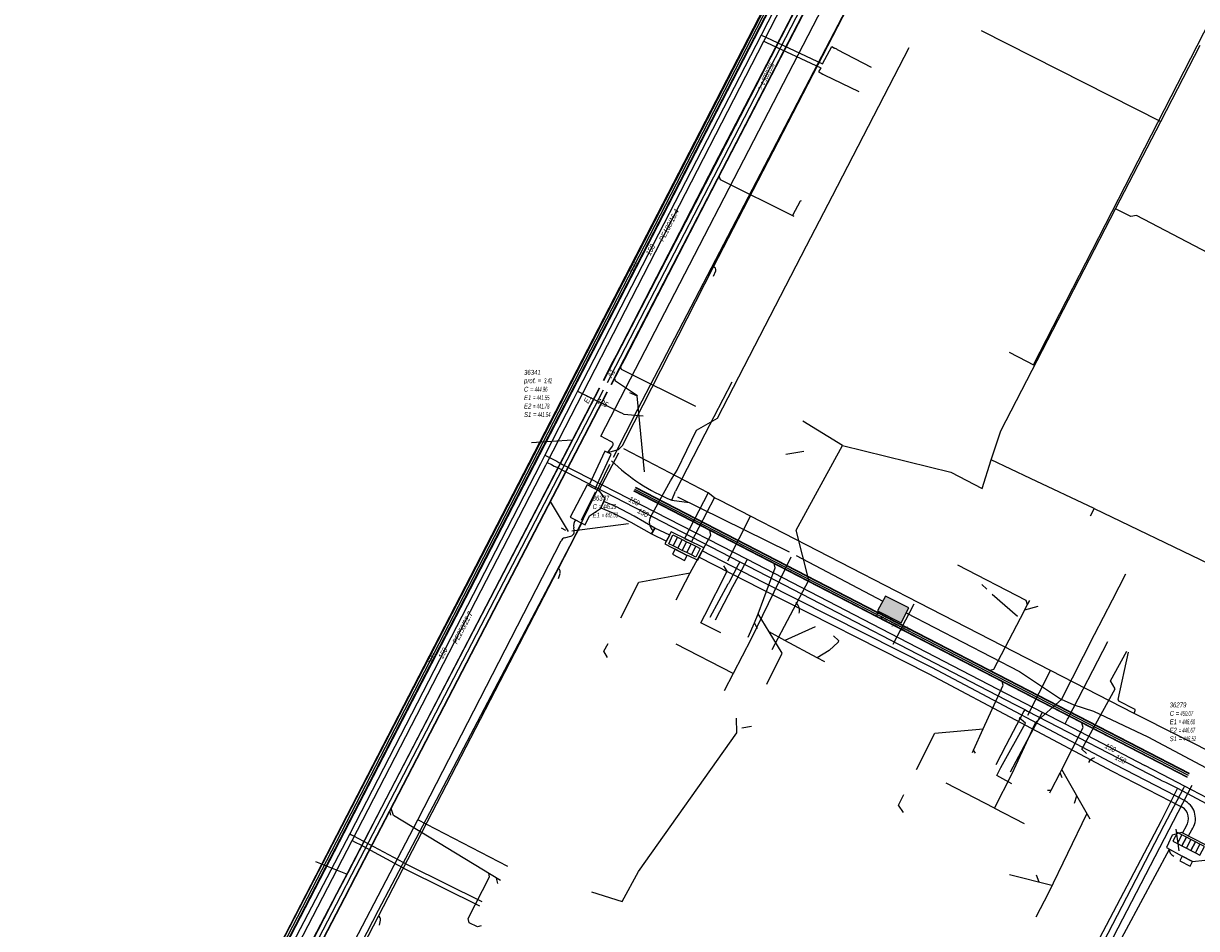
# Model space of a CAD drawing. Header units: metres. Extents: x 2695563 to 2696938, y 1260544 to 1262032.
# Tile 118 of 256: x 2696347 to 2696467, y 1260798 to 1260890. Entities that reach past the tile are written whole.
import ezdxf

# ---------------------------------------------------------------- set-up
doc = ezdxf.new("R2010")
doc.units = ezdxf.units.M
doc.header["$LTSCALE"] = 100
doc.linetypes.add('AUSGEZOGEN', pattern=[0])
doc.linetypes.add('STRICHLINIE2_S3', pattern=[0.25, 0.15, -0.1])
for name, color, linetype in [('Eau portable_Cadastre des conduites_Conduite', 171, 'AUSGEZOGEN'), ('Eau potable_Cadastre des conduites_Conduite_Texte', 171, 'AUSGEZOGEN'), ('EU_Cadastre des conduites', 24, 'AUSGEZOGEN'), ('EU_Cadastre des conduites – Texte', 7, 'AUSGEZOGEN'), ('EU_Cadastre des conduites_Regard normalisé – Texte', 24, 'AUSGEZOGEN'), ('EU_Cadastre des conduites_Texte entrée-sortie', 24, 'AUSGEZOGEN'), ('Gaz_Cadastre des conduites_Conduite', 32, 'AUSGEZOGEN'), ('Gaz_Cadastre des conduites_Conduite_Texte', 32, 'AUSGEZOGEN'), ('Réseau électrique_Cadastre des conduite_Bord du tracé', 1, 'AUSGEZOGEN'), ('Réseau électrique_Cadastre des conduite_Tronçon de tracé', 1, 'AUSGEZOGEN'), ('Réseau électrique_Cadastre des conduites_Ouvrage_Surface-Ligne-Point', 1, 'AUSGEZOGEN'), ('TV_Cadastre des conduites_CONDUITE', 92, 'AUSGEZOGEN'), ('Télécommunications_SW_Cadastre des conduites_Bord du tracé', 94, 'AUSGEZOGEN'), ('Télécommunications_SW_Cadastre des conduites_Ouvrage', 94, 'AUSGEZOGEN')]:
    doc.layers.add(name, color=color, linetype=linetype)
doc.styles.add('ARIAL', font='arial.ttf')
pattern_1 = [(0, (2699905, 1265050), (2025, 2025), [2025, -2025]), (90, (2699905, 1265050), (-2025, 2025), [2025, -2025])]
pattern_2 = [(0, (2703955, 1269100), (4050, 4050), [4050, -4050]), (90, (2703955, 1269100), (-4050, 4050), [4050, -4050])]
pattern_3 = [(0, (2708005, 1273150), (6075, 6075), [6075, -6075]), (90, (2708005, 1273150), (-6075, 6075), [6075, -6075])]

# ---------------------------------------------------------------- blocks, each defined once
blk = doc.blocks.new('COMPLEXOBJECT_1876')
at = {"layer": 'Réseau électrique_Cadastre des conduite_Bord du tracé', "color": 1, "linetype": 'AUSGEZOGEN', "transparency": 33554687}
blk.add_line((6464.96, 10808.41), (6464.59, 10807.75), dxfattribs=at)
for points in [[(6464.92, 10810.97), (6457.73, 10814.68), (6438.97, 10824.63), (6421.76, 10833.35), (6415.5, 10836.56), (6415.19, 10835.93), (6421.44, 10832.72), (6438.65, 10824), (6457.41, 10814.06), (6464.57, 10810.36)], [(6464.59, 10807.75), (6465.21, 10807.42), (6465.56, 10808.04)]]:
    blk.add_lwpolyline(points, dxfattribs=at)
for centre, radius, start, end in [((6463.87, 10809.21), 2.05, 325.2792, 59.2195), ((6463.82, 10809.2), 1.39, 325.3753, 57.1882)]:
    blk.add_arc(centre, radius, start, end, dxfattribs=at)
blk = doc.blocks.new('COMPLEXOBJECT_1953')
at = {"layer": 'Réseau électrique_Cadastre des conduite_Tronçon de tracé', "color": 1, "linetype": 'AUSGEZOGEN', "transparency": 33554687}
blk.add_line((6416.66, 10864.66), (6416.88, 10865.22), dxfattribs=at)
blk.add_arc((6416.62, 10865.32), 0.279, 338.4605, 87.6612, dxfattribs=at)
blk = doc.blocks.new('COMPLEXOBJECT_1960')
at = {"layer": 'Réseau électrique_Cadastre des conduite_Tronçon de tracé', "color": 1, "linetype": 'AUSGEZOGEN', "transparency": 33554687}
for p, q in [((6458.02, 10821.37), (6459.07, 10826.23)), ((6459.7, 10820.4), (6458.1, 10821.22)), ((6459.64, 10819.93), (6459.74, 10820.26))]:
    blk.add_line(p, q, dxfattribs=at)
for centre, radius, start, end in [((6458.16, 10821.35), 0.142, 170.12, 243.3133), ((6459.62, 10820.3), 0.13, 341.0433, 50.9533)]:
    blk.add_arc(centre, radius, start, end, dxfattribs=at)
blk = doc.blocks.new('COMPLEXOBJECT_2134')
at = {"layer": 'Réseau électrique_Cadastre des conduite_Tronçon de tracé', "color": 1, "linetype": 'AUSGEZOGEN', "transparency": 33554687}
blk.add_line((6382.49, 10798.3), (6382.6, 10798.82), dxfattribs=at)
blk.add_arc((6382.22, 10798.9), 0.383, 348.9975, 60.4633, dxfattribs=at)
blk = doc.blocks.new('COMPLEXOBJECT_2135')
at = {"layer": 'Réseau électrique_Cadastre des conduite_Tronçon de tracé', "color": 1, "linetype": 'AUSGEZOGEN', "transparency": 33554687}
blk.add_line((6400.8, 10833.73), (6400.97, 10834.27), dxfattribs=at)
blk.add_arc((6400.53, 10834.41), 0.454, 343.3363, 51.7599, dxfattribs=at)
blk = doc.blocks.new('COMPLEXOBJECT_2746')
at = {"layer": 'Réseau électrique_Cadastre des conduite_Tronçon de tracé', "color": 1, "linetype": 'AUSGEZOGEN', "transparency": 33554687}
for p, q in [((6402.4, 10838.69), (6402.36, 10838.93)), ((6386.41, 10809.08), (6401.09, 10837.61)), ((6401.42, 10837.91), (6402.07, 10838.08))]:
    blk.add_line(p, q, dxfattribs=at)
for centre, radius, start, end in [((6403.63, 10839.09), 1.28, 148.8813, 186.9387), ((6401.95, 10838.54), 0.471, 284.7695, 19.3584), ((6401.67, 10837.31), 0.651, 112.372, 152.5545)]:
    blk.add_arc(centre, radius, start, end, dxfattribs=at)
blk = doc.blocks.new('COMPLEXOBJECT_2747')
at = {"layer": 'Réseau électrique_Cadastre des conduite_Tronçon de tracé', "color": 1, "linetype": 'AUSGEZOGEN', "transparency": 33554687}
blk.add_lwpolyline([(6410.23, 10840.1), (6412.24, 10843.72), (6412.94, 10844.81)], dxfattribs=at)
blk.add_arc((6411.33, 10839.51), 1.24, 151.4239, 226.7447, dxfattribs=at)

msp = doc.modelspace()

# ---------------------------------------------------------------- hatches: boundary and pattern name
at = {"layer": 'Réseau électrique_Cadastre des conduite_Bord du tracé', "lineweight": 18, "transparency": 33554687}
h = msp.add_hatch(dxfattribs=at)
h.set_pattern_fill('MUSTER', color=1, scale=6075, style=0, pattern_type=2)
h.set_pattern_definition(pattern_3)
h.paths.add_polyline_path([(2696406.51, 1260846.57), (2696404.89, 1260843.05), (2696405.51, 1260842.72), (2696407.15, 1260846.28)], flags=0)
h = msp.add_hatch(dxfattribs=at)
h.set_pattern_fill('MUSTER', color=1, scale=6075, style=0, pattern_type=2)
h.set_pattern_definition(pattern_3)
h.paths.add_polyline_path([(2696417.71, 1260841.79), (2696417.07, 1260842.31), (2696414.65, 1260837.66), (2696415.38, 1260837.3)], flags=0)
h = msp.add_hatch(dxfattribs=at)
h.set_pattern_fill('MUSTER', color=1, scale=6075, style=0, pattern_type=2)
h.set_pattern_definition(pattern_3)
h.paths.add_polyline_path([(2696411.27, 1260838.11), (2696411.62, 1260838.72), (2696409.51, 1260839.94), (2696407.63, 1260840.91), (2696406.4, 1260841.43), (2696406.12, 1260840.79), (2696407.34, 1260840.28), (2696409.18, 1260839.33)], flags=0)
h = msp.add_hatch(dxfattribs=at)
h.set_pattern_fill('MUSTER', color=1, scale=6075, style=0, pattern_type=2)
h.set_pattern_definition(pattern_3)
h.paths.add_polyline_path([(2696411.27, 1260838.11), (2696412.8, 1260837.39), (2696413.14, 1260838), (2696411.62, 1260838.72)], flags=0)
h = msp.add_hatch(dxfattribs=at)
h.set_pattern_fill('MUSTER', color=1, scale=6075, style=0, pattern_type=2)
h.set_pattern_definition(pattern_3)
h.paths.add_polyline_path([(2696465.56, 1260807.56), (2696466.18, 1260807.23), (2696466.53, 1260807.85), (2696466.59, 1260807.94), (2696466.64, 1260808.03), (2696466.69, 1260808.13), (2696466.74, 1260808.23), (2696466.78, 1260808.33), (2696466.81, 1260808.43), (2696466.84, 1260808.54), (2696466.86, 1260808.64), (2696466.88, 1260808.75), (2696466.89, 1260808.86), (2696466.89, 1260808.97), (2696466.89, 1260809.07), (2696466.89, 1260809.18), (2696466.88, 1260809.29), (2696466.86, 1260809.4), (2696466.84, 1260809.5), (2696466.81, 1260809.61), (2696466.77, 1260809.71), (2696466.73, 1260809.81), (2696466.69, 1260809.91), (2696466.64, 1260810.01), (2696466.58, 1260810.1), (2696466.52, 1260810.19), (2696466.46, 1260810.28), (2696466.39, 1260810.36), (2696466.32, 1260810.44), (2696466.24, 1260810.52), (2696466.16, 1260810.59), (2696466.07, 1260810.66), (2696465.98, 1260810.72), (2696465.89, 1260810.78), (2696458.7, 1260814.49), (2696439.94, 1260824.44), (2696422.73, 1260833.16), (2696416.47, 1260836.37), (2696416.16, 1260835.75), (2696422.41, 1260832.53), (2696439.62, 1260823.81), (2696458.38, 1260813.87), (2696465.54, 1260810.17), (2696465.6, 1260810.13), (2696465.66, 1260810.09), (2696465.72, 1260810.04), (2696465.77, 1260809.99), (2696465.82, 1260809.94), (2696465.86, 1260809.89), (2696465.91, 1260809.83), (2696465.95, 1260809.77), (2696465.99, 1260809.71), (2696466.02, 1260809.65), (2696466.05, 1260809.58), (2696466.08, 1260809.52), (2696466.11, 1260809.45), (2696466.13, 1260809.38), (2696466.15, 1260809.31), (2696466.16, 1260809.24), (2696466.17, 1260809.17), (2696466.18, 1260809.1), (2696466.18, 1260809.03), (2696466.18, 1260808.96), (2696466.17, 1260808.88), (2696466.17, 1260808.81), (2696466.15, 1260808.74), (2696466.14, 1260808.67), (2696466.12, 1260808.6), (2696466.1, 1260808.54), (2696466.07, 1260808.47), (2696466.04, 1260808.4), (2696466.01, 1260808.34), (2696465.97, 1260808.28), (2696465.93, 1260808.22)], flags=0)
at = {"layer": 'Réseau électrique_Cadastre des conduites_Ouvrage_Surface-Ligne-Point', "lineweight": 18, "transparency": 33554687}
h = msp.add_hatch(dxfattribs=at)
h.set_pattern_fill('MUSTER', color=1, scale=4050, style=0, pattern_type=2)
h.set_pattern_definition(pattern_2)
h.paths.add_polyline_path([(2696402.97, 1260839.84), (2696404.49, 1260839.04), (2696404.95, 1260839.97), (2696406.08, 1260840.7), (2696406.53, 1260841.74), (2696405.99, 1260842.46), (2696404.72, 1260843.14)], flags=0)
h = msp.add_hatch(dxfattribs=at)
h.set_pattern_fill('MUSTER', color=1, scale=4050, style=0, pattern_type=2)
h.set_pattern_definition(pattern_2)
h.paths.add_polyline_path([(2696412.65, 1260837.1), (2696414.94, 1260835.91), (2696414.96, 1260835.94), (2696416.01, 1260835.43), (2696416.63, 1260836.68), (2696413.31, 1260838.32)], flags=0)
h = msp.add_hatch(dxfattribs=at)
h.set_pattern_fill('MUSTER', color=1, scale=2025, style=0, pattern_type=2)
h.set_pattern_definition(pattern_1)
h.paths.add_polyline_path([(2696413.69, 1260836.56), (2696413.42, 1260836.05), (2696414.67, 1260835.39), (2696414.94, 1260835.91)], flags=0)
h = msp.add_hatch(dxfattribs=at)
h.set_pattern_fill('MUSTER', color=1, scale=4050, style=0, pattern_type=2)
h.set_pattern_definition(pattern_2)
h.paths.add_polyline_path([(2696463.92, 1260806.06), (2696465.52, 1260805.15), (2696466.58, 1260804.62), (2696467.86, 1260804.77), (2696468.47, 1260804.47), (2696469.12, 1260805.71), (2696465.47, 1260807.6), (2696464.52, 1260807.32)], flags=0)
h = msp.add_hatch(dxfattribs=at)
h.set_pattern_fill('MUSTER', color=1, scale=2025, style=0, pattern_type=2)
h.set_pattern_definition(pattern_1)
h.paths.add_polyline_path([(2696465.52, 1260805.15), (2696465.28, 1260804.67), (2696466.34, 1260804.14), (2696466.58, 1260804.62)], flags=0)
at = {"layer": 'Télécommunications_SW_Cadastre des conduites_Ouvrage', "transparency": 33554687}
msp.add_hatch(color=7, dxfattribs=at).paths.add_polyline_path([(2696434.39, 1260830.25), (2696436.79, 1260829.03), (2696437.58, 1260830.56), (2696435.22, 1260831.74)])

# ---------------------------------------------------------------- linework, layer by layer
at = {"layer": 'Eau portable_Cadastre des conduites_Conduite', "linetype": 'AUSGEZOGEN', "transparency": 33554687}
for p, q in [((2696430.93, 1260907.73), (2696392.76, 1260833.71)), ((2696430.96, 1260907.71), (2696392.78, 1260833.7)), ((2696430.99, 1260907.7), (2696392.81, 1260833.68)), ((2696431.38, 1260907.5), (2696393.2, 1260833.48)), ((2696431.41, 1260907.49), (2696393.23, 1260833.47)), ((2696431.43, 1260907.47), (2696393.26, 1260833.45)), ((2696392.76, 1260833.71), (2696359.41, 1260769.3)), ((2696392.78, 1260833.7), (2696359.44, 1260769.29)), ((2696392.81, 1260833.68), (2696359.46, 1260769.28)), ((2696393.2, 1260833.48), (2696359.85, 1260769.07)), ((2696393.23, 1260833.47), (2696359.88, 1260769.06)), ((2696393.26, 1260833.45), (2696359.91, 1260769.05))]:
    msp.add_line(p, q, dxfattribs=at)
at = {"layer": 'Eau portable_Cadastre des conduites_Conduite', "color": 255, "linetype": 'AUSGEZOGEN', "transparency": 33554687}
for p, q in [((2696431.18, 1260907.6), (2696393.01, 1260833.58)), ((2696393.01, 1260833.58), (2696359.66, 1260769.18))]:
    msp.add_line(p, q, dxfattribs=at)
at = {"layer": 'Eau portable_Cadastre des conduites_Conduite', "color": 7, "linetype": 'AUSGEZOGEN', "transparency": 33554687}
msp.add_line((2696403.71, 1260852.72), (2696408.13, 1260850.52), dxfattribs=at)
for points in [[(2696502.51, 1261041.1), (2696501.01, 1261038.6), (2696500.79, 1261038.42), (2696499.34, 1261038), (2696485.76, 1261011.56), (2696473.71, 1260988.29), (2696472.9, 1260986.71), (2696466.37, 1260974.04), (2696462.73, 1260966.82), (2696449.19, 1260940.86), (2696437.14, 1260917.51), (2696431.9, 1260907.48), (2696422.5, 1260889.12), (2696403.71, 1260852.72), (2696403.26, 1260851.83), (2696400.38, 1260846.17)], [(2696422.5, 1260889.12), (2696422.68, 1260889.03), (2696422.89, 1260888.94), (2696423.05, 1260888.86), (2696428.76, 1260886.18), (2696429.71, 1260887.95), (2696430, 1260887.79)], [(2696433.77, 1260885.82), (2696430.3, 1260887.63), (2696430.23, 1260887.67), (2696430, 1260887.79)], [(2696408.13, 1260850.52), (2696408.2, 1260850.49), (2696408.45, 1260850.36), (2696410.44, 1260850.19)], [(2696400.38, 1260846.17), (2696399.92, 1260845.27), (2696380.43, 1260807.44), (2696373.79, 1260794.75), (2696366.03, 1260779.74), (2696351.17, 1260751.05), (2696348.85, 1260746.6), (2696347.83, 1260744.49), (2696349.6, 1260739.67), (2696349.23, 1260738.96), (2696349.1, 1260738.72), (2696348.9, 1260738.33), (2696348.58, 1260737.72)], [(2696400.38, 1260846.17), (2696401.59, 1260845.55), (2696401.81, 1260845.43), (2696401.91, 1260845.38), (2696402.2, 1260845.23), (2696421.07, 1260835.52), (2696451.23, 1260819.89), (2696453.56, 1260818.68), (2696461.73, 1260814.42)], [(2696421.07, 1260835.52), (2696420.98, 1260835.35), (2696419.74, 1260833)], [(2696419.74, 1260833), (2696419.58, 1260832.69), (2696417.8, 1260829.28)], [(2696453.56, 1260818.68), (2696453.65, 1260818.84), (2696453.82, 1260819.17), (2696453.87, 1260819.27), (2696457.92, 1260827.12)], [(2696451.23, 1260819.89), (2696451.14, 1260819.73), (2696449.82, 1260817.26)], [(2696449.82, 1260817.26), (2696449.65, 1260816.95), (2696447.94, 1260813.74)], [(2696469.27, 1260810.49), (2696468.89, 1260810.69), (2696465.78, 1260812.32), (2696464.33, 1260813.08), (2696461.73, 1260814.42)], [(2696465.78, 1260812.32), (2696465.68, 1260812.12), (2696463.67, 1260808.3), (2696455.55, 1260792.65), (2696449.38, 1260781.09), (2696443.04, 1260768.96), (2696438.84, 1260760.66), (2696438.63, 1260760.53), (2696437.62, 1260760.7), (2696436.36, 1260760.91)], [(2696380.43, 1260807.44), (2696380.62, 1260807.34), (2696380.82, 1260807.23), (2696381.33, 1260806.96), (2696386.43, 1260804.25), (2696393.94, 1260800.53)]]:
    msp.add_lwpolyline(points, dxfattribs=at)
at = {"layer": 'EU_Cadastre des conduites', "linetype": 'AUSGEZOGEN', "transparency": 33554687}
for p, q in [((2696417.74, 1260875.84), (2696430.22, 1260899.97)), ((2696417.76, 1260875.83), (2696430.24, 1260899.96)), ((2696417.78, 1260875.82), (2696430.25, 1260899.95)), ((2696418.54, 1260875.42), (2696431.02, 1260899.55)), ((2696418.56, 1260875.41), (2696431.04, 1260899.54)), ((2696418.58, 1260875.41), (2696431.05, 1260899.53)), ((2696407.7, 1260856.41), (2696417.74, 1260875.84)), ((2696407.72, 1260856.41), (2696417.76, 1260875.83)), ((2696407.74, 1260856.4), (2696417.78, 1260875.82)), ((2696408.5, 1260856), (2696418.54, 1260875.42)), ((2696408.52, 1260855.99), (2696418.56, 1260875.41)), ((2696408.54, 1260855.98), (2696418.58, 1260875.41)), ((2696407.21, 1260855.47), (2696407.7, 1260856.41)), ((2696407.23, 1260855.46), (2696407.72, 1260856.41)), ((2696407.25, 1260855.45), (2696407.74, 1260856.4)), ((2696406.36, 1260853.83), (2696407.21, 1260855.47)), ((2696406.38, 1260853.82), (2696407.23, 1260855.46)), ((2696406.4, 1260853.81), (2696407.25, 1260855.45)), ((2696407.16, 1260853.41), (2696408.01, 1260855.06)), ((2696407.18, 1260853.4), (2696408.03, 1260855.05)), ((2696407.2, 1260853.39), (2696408.05, 1260855.04)), ((2696408.01, 1260855.06), (2696408.5, 1260856)), ((2696408.03, 1260855.05), (2696408.52, 1260855.99)), ((2696408.05, 1260855.04), (2696408.54, 1260855.98)), ((2696383.7, 1260810.19), (2696405.96, 1260853.06)), ((2696383.71, 1260810.18), (2696405.97, 1260853.05)), ((2696383.73, 1260810.17), (2696405.99, 1260853.04)), ((2696384.5, 1260809.77), (2696406.75, 1260852.65)), ((2696384.51, 1260809.76), (2696406.77, 1260852.64)), ((2696384.53, 1260809.75), (2696406.79, 1260852.63)), ((2696466.07, 1260813.22), (2696409.48, 1260842.47)), ((2696466.08, 1260813.23), (2696409.49, 1260842.49)), ((2696466.09, 1260813.25), (2696409.5, 1260842.51)), ((2696466.26, 1260813.57), (2696409.66, 1260842.82)), ((2696466.27, 1260813.59), (2696409.67, 1260842.84)), ((2696466.28, 1260813.61), (2696409.68, 1260842.86)), ((2696380.23, 1260803.5), (2696383.7, 1260810.19)), ((2696380.24, 1260803.49), (2696383.71, 1260810.18)), ((2696380.26, 1260803.49), (2696383.73, 1260810.17)), ((2696381.02, 1260803.09), (2696384.5, 1260809.77)), ((2696381.04, 1260803.08), (2696384.51, 1260809.76)), ((2696381.06, 1260803.07), (2696384.53, 1260809.75)), ((2696379.1, 1260801.33), (2696380.23, 1260803.5)), ((2696379.12, 1260801.32), (2696380.24, 1260803.49)), ((2696379.13, 1260801.31), (2696380.26, 1260803.49)), ((2696379.9, 1260800.92), (2696381.02, 1260803.09)), ((2696379.91, 1260800.91), (2696381.04, 1260803.08)), ((2696379.93, 1260800.9), (2696381.06, 1260803.07)), ((2696372.76, 1260789.14), (2696379.1, 1260801.33)), ((2696372.78, 1260789.13), (2696379.12, 1260801.32)), ((2696372.8, 1260789.12), (2696379.13, 1260801.31)), ((2696373.56, 1260788.72), (2696379.9, 1260800.92)), ((2696373.58, 1260788.71), (2696379.91, 1260800.91)), ((2696373.6, 1260788.7), (2696379.93, 1260800.9))]:
    msp.add_line(p, q, dxfattribs=at)
at = {"layer": 'EU_Cadastre des conduites', "color": 255, "transparency": 33554687}
for p, q in [((2696418.16, 1260875.62), (2696430.64, 1260899.75)), ((2696408.12, 1260856.2), (2696418.16, 1260875.62)), ((2696407.63, 1260855.26), (2696408.12, 1260856.2)), ((2696406.78, 1260853.61), (2696407.63, 1260855.26)), ((2696384.11, 1260809.97), (2696406.37, 1260852.85)), ((2696466.17, 1260813.41), (2696409.58, 1260842.67)), ((2696380.64, 1260803.29), (2696384.11, 1260809.97)), ((2696379.52, 1260801.12), (2696380.64, 1260803.29)), ((2696373.18, 1260788.92), (2696379.52, 1260801.12))]:
    msp.add_line(p, q, dxfattribs=at)
at = {"layer": 'EU_Cadastre des conduites', "color": 24, "linetype": 'AUSGEZOGEN', "transparency": 33554687}
for p, q in [((2696409.04, 1260852.57), (2696409.83, 1260852.24)), ((2696410.56, 1260844.48), (2696409.83, 1260852.24)), ((2696399, 1260847.48), (2696403.18, 1260847.72)), ((2696426.84, 1260846.53), (2696425, 1260846.24)), ((2696402.81, 1260838.37), (2696400.95, 1260841.43)), ((2696402.06, 1260838.75), (2696402.49, 1260838.51)), ((2696408.94, 1260839.13), (2696403.15, 1260838.41)), ((2696445.04, 1260832.94), (2696445.56, 1260832.46)), ((2696446.12, 1260831.97), (2696448.69, 1260829.7)), ((2696423.32, 1260828.1), (2696422.2, 1260829.95)), ((2696450.78, 1260830.71), (2696449.4, 1260830.33)), ((2696422.11, 1260828.4), (2696421.8, 1260829.03)), ((2696428, 1260828.61), (2696424.93, 1260827.23)), ((2696429.46, 1260826.21), (2696428.21, 1260825.46)), ((2696420.52, 1260818.27), (2696421.51, 1260818.47)), ((2696444.4, 1260815.71), (2696444.2, 1260816)), ((2696453.25, 1260813.19), (2696453.06, 1260813.68)), ((2696456.11, 1260808.94), (2696453.24, 1260814.03)), ((2696439.41, 1260760.09), (2696466.54, 1260812.41)), ((2696451.76, 1260811.9), (2696452.15, 1260811.9)), ((2696454.52, 1260810.59), (2696454.75, 1260811.32)), ((2696384.64, 1260809.37), (2696384.53, 1260809.79)), ((2696451.89, 1260801.45), (2696455.79, 1260809.49)), ((2696465.24, 1260805.71), (2696464.93, 1260807.93)), ((2696376.94, 1260804.62), (2696380.18, 1260803.33)), ((2696395.58, 1260802.36), (2696395.44, 1260802.91)), ((2696447.88, 1260803.28), (2696452.22, 1260802.19)), ((2696450.61, 1260803.24), (2696450.87, 1260802.53)), ((2696450.6, 1260798.96), (2696451.89, 1260801.45))]:
    msp.add_line(p, q, dxfattribs=at)
for points in [[(2696425.88, 1260870.56), (2696418.35, 1260874.31), (2696418.2, 1260874.7)], [(2696426.59, 1260872.17), (2696426.47, 1260872.15), (2696425.68, 1260870.66)], [(2696415.83, 1260851.14), (2696408.2, 1260854.92), (2696408.12, 1260855.22)], [(2696409.84, 1260852.24), (2696407.59, 1260853.73), (2696407.54, 1260854.05)], [(2696413.8, 1260831.38), (2696415.24, 1260834.15), (2696417.36, 1260838), (2696417.25, 1260838.49)], [(2696421.16, 1260827.56), (2696421.8, 1260829.03), (2696422.2, 1260829.95), (2696423.94, 1260834.64), (2696423.82, 1260835.09)], [(2696442.55, 1260834.96), (2696449.55, 1260831.35), (2696449.69, 1260830.91)], [(2696408.15, 1260829.55), (2696410, 1260833.18), (2696415.24, 1260834.15)], [(2696449.91, 1260831.29), (2696449.69, 1260830.89), (2696449.41, 1260830.32), (2696448.96, 1260829.46)], [(2696448.96, 1260829.48), (2696446.23, 1260824.26), (2696445.78, 1260824.12)], [(2696423.09, 1260822.75), (2696424.65, 1260825.93), (2696423.32, 1260828.1)], [(2696429, 1260825.03), (2696428.21, 1260825.46), (2696424.93, 1260827.23), (2696423.32, 1260828.1)], [(2696429.88, 1260827.68), (2696430.4, 1260827.22), (2696430.37, 1260827.03), (2696429.46, 1260826.21)], [(2696406.8, 1260825.47), (2696406.41, 1260826.12), (2696406.86, 1260826.91)], [(2696444.09, 1260815.76), (2696444.19, 1260816), (2696445.2, 1260818.18), (2696447.22, 1260822.64), (2696447.12, 1260823.03)], [(2696438.39, 1260814.02), (2696440.24, 1260817.75), (2696445.2, 1260818.18)], [(2696452.02, 1260811.63), (2696452.15, 1260811.9), (2696453.06, 1260813.68), (2696453.24, 1260814.03), (2696455.41, 1260818.31), (2696455.29, 1260818.8)], [(2696437.05, 1260809.64), (2696436.54, 1260810.37), (2696437.09, 1260811.48)], [(2696395.86, 1260802.66), (2696384.9, 1260809.31), (2696384.67, 1260810.05)], [(2696393.87, 1260798.05), (2696393.51, 1260797.93), (2696392.63, 1260798.35), (2696392.54, 1260798.8), (2696394.71, 1260803.06), (2696394.64, 1260803.42)]]:
    msp.add_lwpolyline(points, dxfattribs=at)
at = {"layer": 'Gaz_Cadastre des conduites_Conduite', "color": 32, "linetype": 'AUSGEZOGEN', "transparency": 33554687}
for p, q in [((2696400.49, 1260845.16), (2696400.63, 1260845.43)), ((2696400.63, 1260845.43), (2696401.06, 1260845.21)), ((2696401.06, 1260845.21), (2696401.34, 1260845.06)), ((2696401.34, 1260845.06), (2696401.6, 1260844.93)), ((2696449.72, 1260820), (2696463.19, 1260813.04)), ((2696463.19, 1260813.04), (2696463.49, 1260812.88))]:
    msp.add_line(p, q, dxfattribs=at)
for points in [[(2696400.63, 1260845.43), (2696422.75, 1260888.51), (2696432.35, 1260907.19), (2696437.5, 1260916.95), (2696453.27, 1260947.67), (2696462.99, 1260966.19), (2696467.37, 1260974.82), (2696486.01, 1261010.9), (2696499.4, 1261036.94), (2696499.54, 1261037.2)], [(2696422.75, 1260888.51), (2696423.04, 1260888.37), (2696428.58, 1260885.77), (2696428.36, 1260885.36), (2696428.63, 1260885.22)], [(2696428.63, 1260885.22), (2696428.81, 1260885.14), (2696428.95, 1260885.07), (2696432.49, 1260883.34)], [(2696347.08, 1260743.06), (2696347.52, 1260743.87), (2696348.25, 1260744.28), (2696351.5, 1260750.38), (2696366.34, 1260779.06), (2696374.16, 1260794.19), (2696380.68, 1260806.77), (2696400.49, 1260845.16)], [(2696401.6, 1260844.93), (2696420.32, 1260835.27), (2696448.43, 1260820.67)], [(2696420.32, 1260835.27), (2696420.15, 1260834.96), (2696419.24, 1260833.26), (2696419.14, 1260833.06), (2696419.08, 1260832.96), (2696417.26, 1260829.56)], [(2696449.44, 1260820.15), (2696449.35, 1260819.98), (2696447.52, 1260816.49), (2696446.48, 1260814.5)], [(2696448.43, 1260820.67), (2696449.44, 1260820.15), (2696449.72, 1260820)], [(2696465.06, 1260812.11), (2696464.92, 1260811.83), (2696463.37, 1260808.79), (2696453.58, 1260790.09), (2696449.23, 1260781.81), (2696444.64, 1260773.28)], [(2696463.49, 1260812.88), (2696463.83, 1260812.72), (2696465.06, 1260812.11), (2696469.44, 1260809.77)], [(2696380.68, 1260806.77), (2696380.99, 1260806.61), (2696381.18, 1260806.51), (2696381.37, 1260806.41), (2696386.22, 1260803.81), (2696393.71, 1260800.08)]]:
    msp.add_lwpolyline(points, dxfattribs=at)
at = {"layer": 'Réseau électrique_Cadastre des conduite_Bord du tracé', "color": 1, "linetype": 'AUSGEZOGEN', "transparency": 33554687}
for points in [[(2696406.51, 1260846.57), (2696404.89, 1260843.05), (2696405.51, 1260842.72), (2696407.15, 1260846.28), (2696406.51, 1260846.57)], [(2696417.71, 1260841.79), (2696417.07, 1260842.31), (2696414.65, 1260837.66), (2696415.38, 1260837.3), (2696417.71, 1260841.79)], [(2696411.27, 1260838.11), (2696411.62, 1260838.72), (2696409.51, 1260839.94), (2696407.63, 1260840.91), (2696406.4, 1260841.43), (2696406.12, 1260840.79), (2696407.34, 1260840.28), (2696409.18, 1260839.33), (2696411.27, 1260838.11)], [(2696411.27, 1260838.11), (2696412.8, 1260837.39), (2696413.14, 1260838), (2696411.62, 1260838.72), (2696411.27, 1260838.11)]]:
    msp.add_lwpolyline(points, close=True, dxfattribs=at)
at = {"layer": 'Réseau électrique_Cadastre des conduite_Tronçon de tracé', "color": 1, "linetype": 'AUSGEZOGEN', "transparency": 33554687}
for p, q in [((2696406.09, 1260848.12), (2696444.41, 1260922.13)), ((2696417.61, 1260865.41), (2696436.12, 1260901.19)), ((2696435.07, 1260882.9), (2696437.64, 1260887.87)), ((2696432.41, 1260877.75), (2696435.07, 1260882.9)), ((2696429.79, 1260872.67), (2696432.41, 1260877.75)), ((2696427.14, 1260867.56), (2696429.79, 1260872.67)), ((2696424.47, 1260862.42), (2696427.14, 1260867.56)), ((2696408.64, 1260847.76), (2696417.61, 1260865.41)), ((2696421.86, 1260857.35), (2696424.47, 1260862.42)), ((2696418.04, 1260849.95), (2696421.86, 1260857.35)), ((2696415.9, 1260848.73), (2696418.04, 1260849.95)), ((2696407.14, 1260847.57), (2696406.09, 1260848.12)), ((2696408.36, 1260847.2), (2696408.64, 1260847.76)), ((2696413.91, 1260844.62), (2696415.9, 1260848.73)), ((2696406.83, 1260846.43), (2696407.31, 1260847.09)), ((2696406.83, 1260846.43), (2696407.91, 1260846.75)), ((2696407.91, 1260846.75), (2696408.36, 1260847.2)), ((2696417.07, 1260842.31), (2696408.44, 1260846.8)), ((2696405.89, 1260842.52), (2696407.94, 1260846.42)), ((2696419.08, 1260835.36), (2696421.42, 1260839.92)), ((2696401.78, 1260834.57), (2696404.16, 1260839.22)), ((2696383.38, 1260799.04), (2696401.78, 1260834.57)), ((2696435.99, 1260826.85), (2696438.13, 1260830.95)), ((2696416.31, 1260829.04), (2696416.72, 1260829.82)), ((2696418.38, 1260828), (2696416.31, 1260829.04)), ((2696449.74, 1260819.59), (2696452.06, 1260824.15)), ((2696460.61, 1260819.74), (2696452.06, 1260824.15)), ((2696470.69, 1260814.68), (2696460.61, 1260819.74)), ((2696446.57, 1260813.42), (2696447, 1260814.22)), ((2696448.13, 1260812.57), (2696446.57, 1260813.42)), ((2696380.92, 1260796.47), (2696387.38, 1260808.89)), ((2696396.61, 1260804.11), (2696387.38, 1260808.89)), ((2696370, 1260773.33), (2696383.38, 1260799.04))]:
    msp.add_line(p, q, dxfattribs=at)
for points in [[(2696421.42, 1260839.92), (2696418.29, 1260841.54), (2696417.71, 1260841.79)], [(2696452.06, 1260824.15), (2696438.61, 1260831.07), (2696421.42, 1260839.92)], [(2696455.75, 1260815.66), (2696455.26, 1260816.11), (2696458.68, 1260822.29), (2696458.2, 1260823.09), (2696459.87, 1260826.11)], [(2696447, 1260814.22), (2696449.51, 1260818.77), (2696448.87, 1260819.31)], [(2696456.94, 1260792.17), (2696458.38, 1260794.98), (2696464.22, 1260805.89)]]:
    msp.add_lwpolyline(points, dxfattribs=at)
at = {"layer": 'Réseau électrique_Cadastre des conduite_Tronçon de tracé', "color": 1, "linetype": 'STRICHLINIE2_S3', "transparency": 33554687}
msp.add_lwpolyline([(2696416.72, 1260829.82), (2696419.03, 1260834.32), (2696418.68, 1260834.84)], dxfattribs=at)
at = {"layer": 'Réseau électrique_Cadastre des conduite_Tronçon de tracé', "color": 1, "linetype": 'AUSGEZOGEN', "transparency": 33554687}
for centre, radius, start, end in [((2696407.06, 1260847.27), 0.308, 322.7318, 76.4563), ((2696425.46, 1260830.31), 0.964, 340.9479, 53.7363), ((2696456.8, 1260814.27), 0.97, 102.7285, 150.9534), ((2696464.9, 1260805.81), 0.68, 173.0363, 249.8678)]:
    msp.add_arc(centre, radius, start, end, dxfattribs=at)
at = {"layer": 'Réseau électrique_Cadastre des conduites_Ouvrage_Surface-Ligne-Point', "color": 1, "linetype": 'AUSGEZOGEN', "transparency": 33554687}
msp.add_line((2696404.11, 1260839.53), (2696405.55, 1260842.41), dxfattribs=at)
for points in [[(2696402.97, 1260839.84), (2696404.49, 1260839.04), (2696404.95, 1260839.97), (2696406.08, 1260840.7), (2696406.53, 1260841.74), (2696405.99, 1260842.46), (2696404.72, 1260843.14), (2696402.97, 1260839.84)], [(2696412.65, 1260837.1), (2696414.94, 1260835.91), (2696414.96, 1260835.94), (2696416.01, 1260835.43), (2696416.63, 1260836.68), (2696413.31, 1260838.32), (2696412.65, 1260837.1)], [(2696413.04, 1260837.11), (2696413.48, 1260838.01), (2696413.95, 1260837.78), (2696413.51, 1260836.88), (2696413.04, 1260837.11)], [(2696413.51, 1260836.88), (2696413.95, 1260837.78), (2696414.41, 1260837.55), (2696413.97, 1260836.66), (2696413.51, 1260836.88)], [(2696413.97, 1260836.66), (2696414.41, 1260837.55), (2696414.87, 1260837.32), (2696414.43, 1260836.43), (2696413.97, 1260836.66)], [(2696414.43, 1260836.43), (2696414.87, 1260837.32), (2696415.34, 1260837.1), (2696414.9, 1260836.2), (2696414.43, 1260836.43)], [(2696414.9, 1260836.2), (2696415.34, 1260837.1), (2696415.8, 1260836.87), (2696415.36, 1260835.97), (2696414.9, 1260836.2)], [(2696413.69, 1260836.56), (2696413.42, 1260836.05), (2696414.67, 1260835.39), (2696414.94, 1260835.91), (2696413.69, 1260836.56)], [(2696415.36, 1260835.97), (2696415.8, 1260836.87), (2696416.26, 1260836.64), (2696415.82, 1260835.74), (2696415.36, 1260835.97)], [(2696463.92, 1260806.06), (2696465.52, 1260805.15), (2696466.58, 1260804.62), (2696467.86, 1260804.77), (2696468.47, 1260804.47), (2696469.12, 1260805.71), (2696465.47, 1260807.6), (2696464.52, 1260807.32), (2696463.92, 1260806.06)], [(2696464.59, 1260806.69), (2696465.05, 1260806.45), (2696465.51, 1260807.34), (2696465.05, 1260807.58), (2696464.59, 1260806.69)], [(2696465.05, 1260806.45), (2696465.51, 1260806.21), (2696465.97, 1260807.1), (2696465.51, 1260807.34), (2696465.05, 1260806.45)], [(2696465.51, 1260806.21), (2696465.96, 1260805.98), (2696466.43, 1260806.86), (2696465.97, 1260807.1), (2696465.51, 1260806.21)], [(2696465.96, 1260805.98), (2696466.42, 1260805.74), (2696466.88, 1260806.62), (2696466.43, 1260806.86), (2696465.96, 1260805.98)], [(2696466.42, 1260805.74), (2696466.88, 1260805.5), (2696467.34, 1260806.39), (2696466.88, 1260806.62), (2696466.42, 1260805.74)], [(2696466.88, 1260805.5), (2696467.34, 1260805.26), (2696467.8, 1260806.15), (2696467.34, 1260806.39), (2696466.88, 1260805.5)], [(2696465.52, 1260805.15), (2696465.28, 1260804.67), (2696466.34, 1260804.14), (2696466.58, 1260804.62), (2696465.52, 1260805.15)]]:
    msp.add_lwpolyline(points, close=True, dxfattribs=at)
at = {"layer": 'TV_Cadastre des conduites_CONDUITE', "color": 92, "linetype": 'AUSGEZOGEN', "transparency": 33554687}
for p, q in [((2696445, 1260889.58), (2696463.34, 1260880.29)), ((2696463.34, 1260880.29), (2696467.37, 1260888.08)), ((2696458.72, 1260871.35), (2696463.34, 1260880.29)), ((2696460.29, 1260870.56), (2696458.72, 1260871.35)), ((2696430.81, 1260847.15), (2696426.77, 1260849.64)), ((2696450.04, 1260843.79), (2696446.02, 1260845.68)), ((2696456.52, 1260840.71), (2696450.04, 1260843.79)), ((2696456.52, 1260840.71), (2696456.12, 1260839.93)), ((2696456.52, 1260840.71), (2696468.3, 1260835.07))]:
    msp.add_line(p, q, dxfattribs=at)
for points in [[(2696446.02, 1260845.68), (2696446.98, 1260848.65), (2696458.72, 1260871.35)], [(2696473.69, 1260861.19), (2696469.02, 1260866.4), (2696460.87, 1260870.68), (2696460.29, 1260870.56)], [(2696423.62, 1260826.29), (2696427.35, 1260833.4), (2696426.08, 1260838.51), (2696430.81, 1260847.15)], [(2696430.81, 1260847.15), (2696441.89, 1260844.43), (2696445.08, 1260842.75), (2696446.02, 1260845.68)], [(2696405.14, 1260801.51), (2696408.3, 1260800.52), (2696409.96, 1260803.59), (2696420.01, 1260817.78), (2696419.97, 1260819.26)]]:
    msp.add_lwpolyline(points, dxfattribs=at)
at = {"layer": 'Télécommunications_SW_Cadastre des conduites_Bord du tracé', "color": 94, "linetype": 'AUSGEZOGEN', "transparency": 33554687}
for p, q in [((2696413.35, 1260841.57), (2696413.72, 1260842.47)), ((2696413.93, 1260841.92), (2696425.35, 1260836.27)), ((2696413.35, 1260841.57), (2696415.14, 1260841.32)), ((2696426.06, 1260835.9), (2696434.94, 1260831.24)), ((2696453.2, 1260821.18), (2696456.57, 1260827.82)), ((2696419.62, 1260823.85), (2696413.8, 1260826.84)), ((2696419.62, 1260823.85), (2696418.71, 1260822.07)), ((2696453.2, 1260821.18), (2696450.56, 1260818.85)), ((2696462.06, 1260817.32), (2696456.5, 1260819.95)), ((2696446.33, 1260810.07), (2696441.39, 1260812.62)), ((2696446.33, 1260810.07), (2696449.39, 1260808.49))]:
    msp.add_line(p, q, dxfattribs=at)
for points in [[(2696407.4, 1260845.96), (2696409.92, 1260850.95), (2696435.39, 1260899.81), (2696436.25, 1260901.45), (2696438.83, 1260906.8), (2696445.41, 1260920.04)], [(2696447.85, 1260856.69), (2696449.63, 1260855.77), (2696450.34, 1260855.41), (2696473.08, 1260899.81), (2696474.22, 1260902.05)], [(2696419.5, 1260853.62), (2696416.73, 1260848.3), (2696413.72, 1260842.47)], [(2696366.1, 1260765.83), (2696367.34, 1260768.5), (2696383.38, 1260799.65), (2696402.95, 1260836.86), (2696403.24, 1260837.44), (2696407.01, 1260845.26)], [(2696425.53, 1260835.74), (2696421.46, 1260827.4), (2696419.62, 1260823.85)], [(2696456.57, 1260827.82), (2696458.41, 1260831.37), (2696459.78, 1260834.04)], [(2696437.32, 1260830.05), (2696448.91, 1260824.04), (2696453.2, 1260821.18)], [(2696456.5, 1260819.95), (2696454.5, 1260820.6), (2696453.2, 1260821.18)], [(2696450.03, 1260817.66), (2696450.3, 1260818.27), (2696450.56, 1260818.85)], [(2696446.33, 1260810.07), (2696448.16, 1260813.63), (2696450.03, 1260817.66)], [(2696488.95, 1260774.49), (2696482.74, 1260796.68), (2696479.82, 1260807.9), (2696462.06, 1260817.32)]]:
    msp.add_lwpolyline(points, dxfattribs=at)
msp.add_arc((2696420.51, 1260859.25), 19.07, 225.7296, 247.9581, dxfattribs=at)
at = {"layer": 'Télécommunications_SW_Cadastre des conduites_Ouvrage', "color": 94, "transparency": 33554687}
msp.add_lwpolyline([(2696434.39, 1260830.25), (2696436.79, 1260829.03), (2696437.58, 1260830.56), (2696435.22, 1260831.74), (2696434.39, 1260830.25)], close=True, dxfattribs=at)

# ---------------------------------------------------------------- block references
at = {"layer": 'Réseau électrique_Cadastre des conduite_Bord du tracé', "color": 1, "linetype": 'AUSGEZOGEN', "lineweight": -3, "transparency": 33554687}
msp.add_blockref('COMPLEXOBJECT_1876', (2690000.97, 1249999.81), dxfattribs=at)
at = {"layer": 'Réseau électrique_Cadastre des conduite_Tronçon de tracé', "color": 1, "linetype": 'AUSGEZOGEN', "lineweight": -3, "transparency": 33554687}
for name in ['COMPLEXOBJECT_1953', 'COMPLEXOBJECT_2747', 'COMPLEXOBJECT_2746', 'COMPLEXOBJECT_2135', 'COMPLEXOBJECT_1960', 'COMPLEXOBJECT_2134']:
    msp.add_blockref(name, (2690000.97, 1249999.81), dxfattribs=at)

# ---------------------------------------------------------------- texts
at = {"layer": 'Eau potable_Cadastre des conduites_Conduite_Texte', "color": 7, "transparency": 33554687, "char_height": 0.5543, "attachment_point": 5, "style": 'ARIAL'}
for s, insert, width, rotation in [('\\A1;{\\fArial|i1|b0;\\H0.554263;\\W0.700000;\\C7;150}\\P', (2696411.18, 1260867.17), 1.1001, 62.6994), ('\\A1;{\\fArial|i1|b0;\\H0.554263;\\W0.700000;\\C7;500}\\P', (2696409.4, 1260865.36), 1.1063, 62.7165), ('\\A1;{\\fArial|i1|b0;\\H0.554263;\\W0.700000;\\C7;125}\\P', (2696406.28, 1260851.52), 1.1001, 333.5481), ('\\A1;{\\fArial|i1|b0;\\H0.554263;\\W0.700000;\\C7;150}\\P', (2696409.51, 1260841.46), 1.1001, 333.0351), ('\\A1;{\\fArial|i1|b0;\\H0.554263;\\W0.700000;\\C7;150}\\P', (2696389.96, 1260825.92), 1.1001, 62.7552), ('\\A1;{\\fArial|i1|b0;\\H0.554263;\\W0.700000;\\C7;500}\\P', (2696388.78, 1260825.41), 1.1063, 62.6256), ('\\A1;{\\fArial|i1|b0;\\H0.554263;\\W0.700000;\\C7;150}\\P', (2696458.2, 1260816.25), 1.1001, 332.5527)]:
    msp.add_mtext(s, dxfattribs=dict(at, insert=insert, width=width, rotation=rotation))
at = {"layer": 'EU_Cadastre des conduites – Texte', "color": 24, "transparency": 33554687, "char_height": 0.5571, "width": 6, "attachment_point": 5, "style": 'ARIAL'}
for s, insert, rotation in [('\\A1;{\\fArial|i1|b0;\\H0.557054;\\W0.700000;\\C24;> \\W0.490000;e 900/1350}\\P', (2696422.98, 1260884.9), 63.063), ('\\A1;{\\fArial|b0|i1|c0|p34;\\W0.7;< \\W0.49;400 Tuyau grès}', (2696435.89, 1260829.02), 333.0846)]:
    msp.add_mtext(s, dxfattribs=dict(at, insert=insert, rotation=rotation))
at = {"layer": 'EU_Cadastre des conduites_Regard normalisé – Texte', "color": 24, "transparency": 33554687, "char_height": 0.5064, "attachment_point": 1, "line_spacing_factor": 1.024096, "style": 'ARIAL'}
for s, insert, width in [('\\A1;{\\fArial|b0|i1|c0|p34;\\W0.69532;36341}\\P{\\fArial|b0|i1|c0|p34;\\H0.99721x;\\W0.69532;prof. = \\W0.48672; 3.42}\\P{\\fArial|b0|i1|c0|p34;\\H0.99721x;\\W0.69532;C =\\W0.48672; 444.96}\\P{\\fArial|b0|i1|c0|p34;\\H0.99721x;\\W0.69532;E1 \\W0.48672;= 441.55}\\P{\\fArial|b0|i1|c0|p34;\\H0.99721x;\\W0.69532;E2 \\W0.48672;= 441.78}\\P{\\fArial|b0|i1|c0|p34;\\H0.99721x;\\W0.69532;S1 =\\W0.48672; 441.54}', (2696398.25, 1260854.89), 2.838), ('\\A1;{\\fArial|b0|i1|c0|p34;\\W0.69564;36337}\\P{\\fArial|b0|i1|c0|p34;\\H0.99721x;\\W0.69564;C =\\W0.48695; 445.25}\\P{\\fArial|b0|i1|c0|p34;\\H0.99721x;\\W0.69564;E1 \\W0.48695;= 442.53}', (2696405.26, 1260842.03), 2.8427), ('\\A1;{\\fArial|b0|i1|c0|p34;\\W0.69709;36279}\\P{\\fArial|b0|i1|c0|p34;\\H0.99721x;\\W0.69709;C =\\W0.48796; 450.07}\\P{\\fArial|b0|i1|c0|p34;\\H0.99721x;\\W0.69709;E1 \\W0.48796;= 446.60}\\P{\\fArial|b0|i1|c0|p34;\\H0.99721x;\\W0.69709;E2 \\W0.48796;= 446.67}\\P{\\fArial|b0|i1|c0|p34;\\H0.99721x;\\W0.69709;S1 =\\W0.48796; 446.52}', (2696464.25, 1260820.88), 2.8486)]:
    msp.add_mtext(s, dxfattribs=dict(at, insert=insert, width=width))
at = {"layer": 'EU_Cadastre des conduites_Texte entrée-sortie', "color": 24, "transparency": 33554687, "char_height": 0.5571, "width": 0.8554, "style": 'ARIAL'}
for s, insert, attachment_point, rotation in [('\\A1;{\\fArial|i1|b0;\\H0.557054;\\W0.700000;\\C24;A1}\\P', (2696407.23, 1260854.02), 7, 62.6589), ('\\A1;{\\fArial|i1|b0;\\H0.557054;\\W0.700000;\\C24;E1}\\P', (2696404.57, 1260851.53), 4, 62.5644)]:
    msp.add_mtext(s, dxfattribs=dict(at, insert=insert, attachment_point=attachment_point, rotation=rotation))
at = {"layer": 'Gaz_Cadastre des conduites_Conduite_Texte', "color": 32, "transparency": 33554687, "char_height": 0.5583, "attachment_point": 5, "style": 'ARIAL'}
for s, insert, width, rotation in [('\\A1;{\\fArial|i1|b0;\\H0.558250;\\W0.700000;\\C32;PE180/16.4}\\P', (2696413.08, 1260869.68), 3.0577, 62.8218), ('\\A1;{\\fArial|i1|b0;\\H0.558250;\\W0.700000;\\C32;150}\\P', (2696410.41, 1260840.28), 1.1081, 332.7318), ('\\A1;{\\fArial|i1|b0;\\H0.558250;\\W0.700000;\\C32;PE250/22.7}\\P', (2696391.98, 1260828.52), 3.0617, 62.7102), ('\\A1;{\\fArial|i1|b0;\\H0.558250;\\W0.700000;\\C32;150}\\P', (2696459.24, 1260815.07), 1.1081, 332.5635)]:
    msp.add_mtext(s, dxfattribs=dict(at, insert=insert, width=width, rotation=rotation))

doc.saveas('drawing.dxf')
